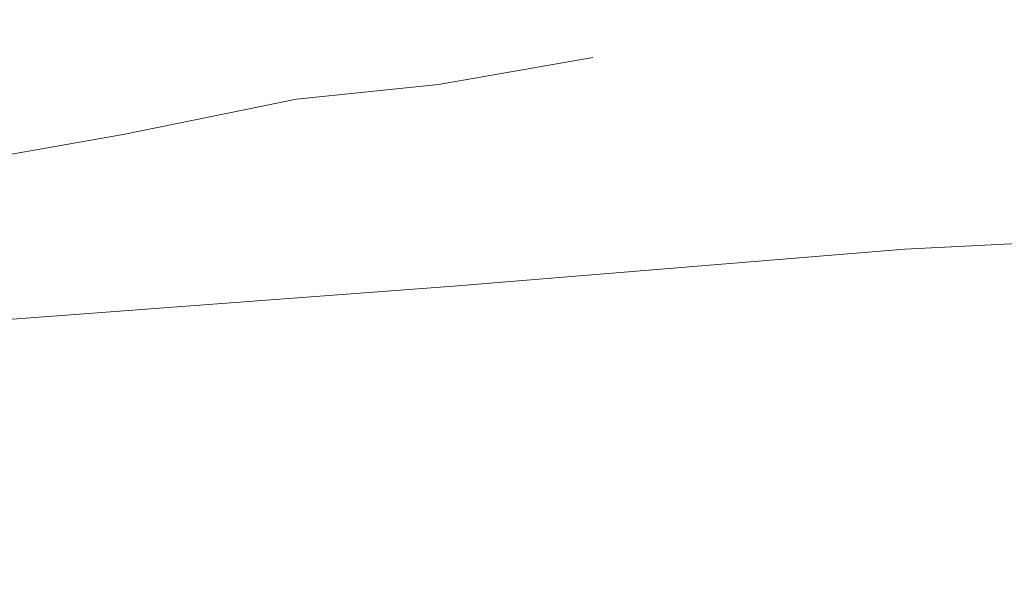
# Model space of a CAD drawing. Header units: metres. Extents: x -373759 to -373409, y 810976 to 811228.
# Tile 58 of 153: x -373624.39 to -373617.38, y 811120.97 to 811124.89. Entities that reach past the tile are written whole.
import ezdxf

# ---------------------------------------------------------------- set-up
doc = ezdxf.new("R2010")
doc.units = ezdxf.units.M
doc.header["$XCLIPFRAME"] = 2
doc.layers.add('BASE ALAMEDA JULIO MULLER 1_explodidoR01_dwg', color=7, linetype='Continuous', lineweight=5, true_color=0x767676)
doc.layers.add('Curva_Intermediária', color=7, linetype='Continuous', lineweight=9, true_color=0x656565)
picture_1 = doc.add_image_def('image1.jpg', size_in_pixel=(999, 584))

# ---------------------------------------------------------------- blocks, each defined once
blk = doc.blocks.new('BASE ALAMEDA JULIO MULLER 1_explodidoR01_dwg-478056-PISTA INFERIOR PARTE 1')
at = {"layer": 'Curva_Intermediária', "color": 9, "lineweight": 5, "true_color": 0xc0c0c0, "flags": 128}
for points in [[(7681.5, 897219.2), (6572.5, 897334.2), (5572.5, 897510.2), (4329.5, 897603.2), (1379.5, 897904.2), (550.1, 897988.7)], [(25895.2, 892047.6), (25644.5, 892126.2), (23452.5, 892582.2), (21612.5, 892910.2), (19260.5, 893270.2), (17244.5, 893702.2), (15204.5, 894118.2), (13676.5, 894454.2), (11708.5, 894782.2), (9444.5, 895302.2), (6284.5, 895926.2), (2577.5, 896683.2), (1374.5, 896669.2), (171.8, 896654.6)]]:
    blk.add_lwpolyline(points, dxfattribs=at)

msp = doc.modelspace()

# ---------------------------------------------------------------- block references
at = {"layer": 'BASE ALAMEDA JULIO MULLER 1_explodidoR01_dwg', "color": 9, "true_color": 0xc0c0c0, "xscale": 0.0009999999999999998, "yscale": 0.0009999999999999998, "zscale": 0.0009999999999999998, "rotation": 15.8306522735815}
msp.add_blockref('BASE ALAMEDA JULIO MULLER 1_explodidoR01_dwg-478056-PISTA INFERIOR PARTE 1', (-373382.9422, 810259.3357), dxfattribs=at)

# ---------------------------------------------------------------- pictures from other files: only their frames are drawn
image = msp.add_image(picture_1, insert=(-373760.7975, 810990.6628), size_in_units=(351.8083, 205.6617))
image.set_boundary_path([(4.5384, 95.0127), (998.5, 423.3533)])
image.dxf.flags = 15

doc.saveas('drawing.dxf')
